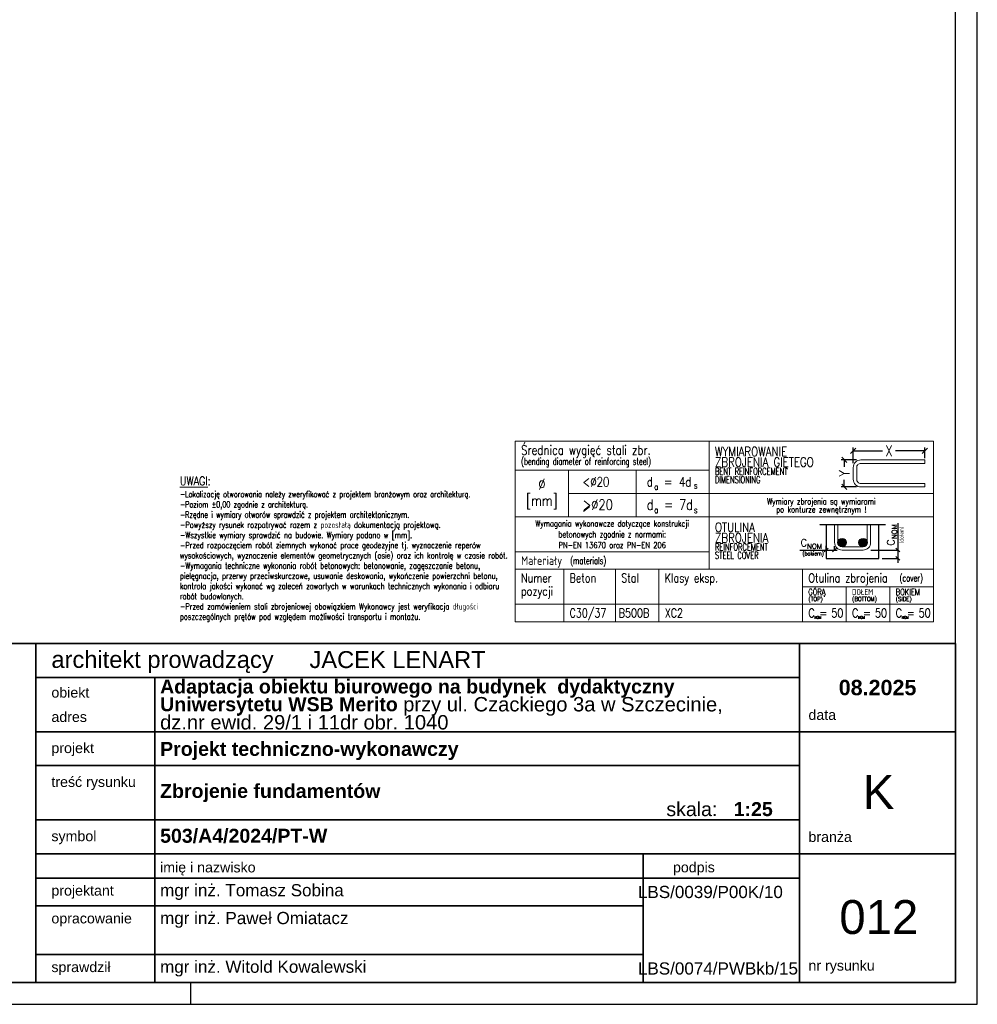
# Model space of a CAD drawing. Header units: millimetres. Extents: x -62590 to 46238, y 147773 to 522018.
# Tile 25 of 93: x 28259 to 33738, y 219643 to 225274. Entities that reach past the tile are written whole.
import ezdxf
from ezdxf.enums import TextEntityAlignment as Align

# ---------------------------------------------------------------- set-up
doc = ezdxf.new("R2010")
doc.units = ezdxf.units.MM
doc.linetypes.add('AUSGEZOGEN', pattern=[0])
doc.linetypes.add('VERDECKT', pattern=[0.375, 0.25, -0.125])
for name, color, linetype in [('!PB_Ramka', 7, 'Continuous'), ('e-cad_kontur', 2, 'Continuous'), ('e-cad_opisy', 7, 'Continuous'), ('e-cad_prety_przekroj', 4, 'Continuous'), ('e-cad_wymiary', 1, 'Continuous'), ('PB_TABELKA_CIENKA', 1, 'Continuous'), ('PB_TABELKA_TEKST', 7, 'Continuous'), ('T__RAND', 7, 'Continuous')]:
    doc.layers.add(name, color=color, linetype=linetype)
doc.styles.add('e-cad_1', font='simplex.shx', dxfattribs={"width": 0.8})
doc.styles.add('e-cad_2', font='simplex.shx', dxfattribs={"width": 0.8})
doc.styles.add('KOPF8', font='simplex.shx', dxfattribs={"width": 0.8})
doc.styles.add('SIMPLEX7', font='simplex.shx', dxfattribs={"width": 0.7})
doc.styles.add('Styl 1', font='arial.ttf')
doc.styles.add('Styl 2', font='simplex.shx', dxfattribs={"width": 0.8})
doc.styles.add('STYL_AUTOMATYCZNY_1', font='arialbd.ttf')
doc.styles.add('STYL_AUTOMATYCZNY_2', font='arial.ttf')

# ---------------------------------------------------------------- blocks, each defined once
blk = doc.blocks.new('_Oblique')
at = {"color": 0, "linetype": 'ByBlock', "lineweight": -2}
blk.add_line((-0.5, -0.5), (0.5, 0.5), dxfattribs=at)
blk = doc.blocks.new('zw$DBDF')
at = {"layer": 'e-cad_kontur', "color": 9, "lineweight": 18}
blk.add_lwpolyline([(125, -262.3), (-241.4, -262.3, -0.414214), (-285.1, -218.6), (-285.1, -151.3, -0.414214), (-241.4, -107.6), (125, -107.6), (125, -127.5), (-241.4, -127.5, 0.414214), (-265.2, -151.3), (-265.2, -218.6, 0.414214), (-241.4, -242.4), (125, -242.4)], format="xyb", close=True, dxfattribs=at)
at = {"layer": 'e-cad_opisy', "color": 8, "ltscale": 10}
for p, q in [((-285.1, -126.3), (-285.1, -36.8)), ((-285.1, -55.5), (-114.8, -55.5)), ((125, -55.5), (-45.3, -55.5)), ((125, -97.6), (125, -36.8)), ((-266.4, -107.6), (-354.7, -107.6)), ((-336, -107.6), (-336, -147.9)), ((-336, -262.3), (-336, -222)), ((-266.4, -262.3), (-354.7, -262.3))]:
    blk.add_line(p, q, dxfattribs=at)
at = {"layer": 'e-cad_opisy', "color": 8, "ltscale": 20, "xscale": 30, "yscale": 30, "zscale": 30}
for p, rotation in [((-285.1, -55.5), 180), ((-336, -107.6), 90), ((-336, -262.3), 270)]:
    blk.add_blockref('_Oblique', p, dxfattribs=dict(at, rotation=rotation))
blk.add_blockref('_Oblique', (125, -55.5), dxfattribs=at)
at = {"layer": 'e-cad_opisy', "color": 1, "ltscale": 20, "insert": (-80.1, -55.5), "char_height": 60, "attachment_point": 5, "style": 'e-cad_1', "bg_fill": 3, "box_fill_scale": 1.1, "bg_fill_color": 257, "bg_fill_transparency": 0}
blk.add_mtext('X', dxfattribs=at)
at = {"layer": 'e-cad_opisy', "color": 1, "ltscale": 20, "insert": (-336, -185), "char_height": 60, "attachment_point": 5, "rotation": 90, "style": 'e-cad_1', "bg_fill": 3, "box_fill_scale": 1.1, "bg_fill_color": 257, "bg_fill_transparency": 0}
blk.add_mtext('Y', dxfattribs=at)
blk = doc.blocks.new('TABELKA-ZBROJENIE')
at = {"layer": 'e-cad_kontur', "ltscale": 10}
for points in [[(-499.7, -580.2, 2.414214), (-523.5, -604, 0.414214), (-499.7, -580.2)], [(-379.5, -580.2, 2.414214), (-403.3, -604, 0.414214), (-379.5, -580.2)]]:
    blk.add_hatch(color=253, dxfattribs=at).paths.add_polyline_path(points)
at = {"layer": 'e-cad_kontur', "color": 3, "lineweight": 18, "ltscale": 10}
for points in [[(-2393.7, 0), (-1284.4, 0), (-1284.4, -166.7), (-2393.7, -166.7)], [(-1284.4, 0), (0, 0), (0, -300), (-1284.4, -300)], [(-2393.7, -166.7), (-2088.7, -166.7), (-2088.7, -433.3), (-2393.7, -433.3)], [(-2088.7, -166.7), (-1701.1, -166.7), (-1701.1, -300), (-2088.7, -300)], [(-1701.1, -166.7), (-1284.4, -166.7), (-1284.4, -300), (-1701.1, -300)], [(-2088.7, -300), (-1701.1, -300), (-1701.1, -433.3), (-2088.7, -433.3)], [(-1701.1, -300), (-1284.4, -300), (-1284.4, -433.3), (-1701.1, -433.3)], [(-1284.4, -300), (0, -300), (0, -433.3), (-1284.4, -433.3)], [(-2393.7, -433.3), (-1284.4, -433.3), (-1284.4, -633.3), (-2393.7, -633.3)], [(-1284.4, -433.3), (0, -433.3), (0, -733.3), (-1284.4, -733.3)], [(-2393.7, -633.3), (-1284.4, -633.3), (-1284.4, -733.3), (-2393.7, -733.3)], [(-2393.7, -733.3), (-2116.4, -733.3), (-2116.4, -933.3), (-2393.7, -933.3)], [(-2116.4, -733.3), (-1820.7, -733.3), (-1820.7, -933.3), (-2116.4, -933.3)], [(-1820.7, -733.3), (-1571.3, -733.3), (-1571.3, -933.3), (-1820.7, -933.3)], [(-1571.3, -733.3), (-750, -733.3), (-750, -933.3), (-1571.3, -933.3)], [(-750, -733.3), (0, -733.3), (0, -833.3), (-750, -833.3)], [(-750, -833.3), (-500, -833.3), (-500, -933.3), (-750, -933.3)], [(-500, -833.3), (-250, -833.3), (-250, -933.3), (-500, -933.3)], [(-250, -833.3), (0, -833.3), (0, -933.3), (-250, -933.3)], [(-2393.7, -933.3), (-2116.4, -933.3), (-2116.4, -1033.3), (-2393.7, -1033.3)], [(-2116.4, -933.3), (-1820.7, -933.3), (-1820.7, -1033.3), (-2116.4, -1033.3)], [(-1820.7, -933.3), (-1571.3, -933.3), (-1571.3, -1033.3), (-1820.7, -1033.3)], [(-1571.3, -933.3), (-750, -933.3), (-750, -1033.3), (-1571.3, -1033.3)], [(-750, -933.3), (-500, -933.3), (-500, -1033.3), (-750, -1033.3)], [(-500, -933.3), (-250, -933.3), (-250, -1033.3), (-500, -1033.3)], [(-250, -933.3), (0, -933.3), (0, -1033.3), (-250, -1033.3)]]:
    blk.add_lwpolyline(points, close=True, dxfattribs=at)
at = {"layer": 'e-cad_kontur'}
blk.add_lwpolyline([(-614.1, -477.9), (-614.1, -670.8), (-312.7, -670.8), (-312.7, -477.9)], dxfattribs=at)
at = {"layer": 'e-cad_kontur', "color": 3, "lineweight": 18}
for points in [[(-566.5, -477.9), (-566.5, -580.2, 0.414214), (-523.5, -623.1), (-403.3, -623.1, 0.414214), (-360.4, -580.2), (-360.4, -477.9)], [(-379.5, -477.9), (-379.5, -580.2, -0.414214), (-403.3, -604), (-523.5, -604, -0.414214), (-547.4, -580.2), (-547.4, -477.9)]]:
    blk.add_lwpolyline(points, format="xyb", dxfattribs=at)
at = {"layer": 'e-cad_prety_przekroj'}
for centre in [(-523.5, -580.2), (-403.3, -580.2)]:
    blk.add_circle(centre, 23.8, dxfattribs=at)
at = {"layer": 'e-cad_wymiary', "color": 8, "lineweight": -2, "ltscale": 10}
for points in [[(-625.4, -634.4), (-602.9, -611.9)], [(-577.7, -634.4), (-555.2, -611.9)], [(-215.8, -611.9), (-193.3, -634.4)], [(-215.8, -659.5), (-193.3, -682)]]:
    blk.add_lwpolyline(points, dxfattribs=at)
at = {"layer": 'PB_TABELKA_TEKST'}
blk.add_line((-2003.4, -400.5), (-1968.5, -374), dxfattribs=at)
at = {"layer": 'PB_TABELKA_TEKST', "color": 8, "linetype": 'AUSGEZOGEN'}
for p, q in [((-204.6, -469.2), (-204.6, -697.1)), ((-766, -623.1), (-551.6, -623.1)), ((-358.8, -623.1), (-204.6, -623.1)), ((-293.5, -670.8), (-204.6, -670.8))]:
    blk.add_line(p, q, dxfattribs=at)
for points in [[(-614.1, -623.1), (-614.1, -599.1)], [(-566.5, -623.1), (-566.5, -601.7)]]:
    blk.add_lwpolyline(points, dxfattribs=at)
at = {"layer": 'T__RAND', "linetype": 'VERDECKT', "ltscale": 0.5}
blk.add_line((-652.3, -477.9), (-274.6, -477.9), dxfattribs=at)
at = {"layer": 'e-cad_opisy', "ltscale": 10, "style": 'e-cad_1', "width": 0.8}
for p in [(-681.7, -1008.3), (-431.7, -1008.3), (-181.7, -1008.3)]:
    blk.add_text('NOM', height=15, dxfattribs=at).set_placement(p, align=Align.MIDDLE_LEFT)
at = {"layer": 'PB_TABELKA_CIENKA', "width": 0.7}
for s, height, style, p in [('(bending diameter of reinforcing steel)', 40, 'SIMPLEX7', (-2360.4, -135.5)), ('BENT REINFORCEMENT', 40, 'SIMPLEX7', (-1251, -193.3)), ('DIMENSIONING', 40, 'SIMPLEX7', (-1251, -240)), ('REINFORCEMENT', 40, 'SIMPLEX7', (-1251, -626.7)), ('STEEL COVER', 40, 'SIMPLEX7', (-1251, -673.3)), ('(bokiem)', 24, 'Styl 2', (-750.6, -654.7))]:
    blk.add_text(s, height=height, dxfattribs=dict(at, style=style)).set_placement(p)
at = {"layer": 'PB_TABELKA_CIENKA', "style": 'Styl 2', "width": 0.7}
blk.add_text('(dołem)', height=24, rotation=90, dxfattribs=at).set_placement((-171.6, -583.3))
at = {"layer": 'PB_TABELKA_CIENKA', "style": 'SIMPLEX7', "width": 0.7}
for s, p in [('(materials)', (-2079.1, -683.3)), ('(cover)', (-195, -783.3))]:
    blk.add_text(s, height=40, dxfattribs=at).set_placement(p, align=Align.MIDDLE_LEFT)
at = {"layer": 'PB_TABELKA_TEKST', "style": 'KOPF8', "width": 0.8}
for s, height, p in [('Średnica wygięć stali zbr.', 53.333, (-2360.4, -77.8)), ('WYMIAROWANIE', 53.333, (-1251, -86.7)), ('ZBROJENIA GIĘTEGO', 53.333, (-1251, -146.7)), ('<%%C20', 53.33, (-2008.4, -260)), ('d', 53.3, (-1641.2, -260)), ('=', 53.3, (-1542.3, -260)), ('4d', 53.33, (-1457, -260)), ('a', 36, (-1598.9, -279.1)), ('s', 36, (-1371.3, -271.9)), ('>%%C20', 59.99, (-2008.4, -393.3)), ('d', 60, (-1641.2, -393.3)), ('7d', 59.99, (-1457, -393.3)), ('a', 36, (-1598.9, -412.4)), ('=', 60, (-1542.3, -393.3)), ('s', 36, (-1371.3, -412.4)), ('OTULINA', 53.33, (-1251, -520)), ('ZBROJENIA', 53.33, (-1251, -580))]:
    blk.add_text(s, height=height, dxfattribs=at).set_placement(p)
for s, height, p in [('%%C', 59.99, (-2241.2, -246.8)), ('[mm]', 59.99, (-2241.2, -339.6)), ('Wymagania wykonawcze dotyczące konstrukcji', 35, (-1839, -471.7)), ('betonowych zgodnie z normami:', 35, (-1839, -533.3)), ('PN-EN 13670 oraz PN-EN 206', 35, (-1839, -595))]:
    blk.add_text(s, height=height, dxfattribs=at).set_placement(p, align=Align.MIDDLE_CENTER)
for s, p in [('Wymiary zbrojenia są wymiarami', (-642.2, -350)), ('po konturze zewnętrznym !', (-642.2, -396.7))]:
    blk.add_text(s, height=35, dxfattribs=at).set_placement(p, align=Align.MIDDLE)
for s, height, p in [('Materiały', 50, (-2360.4, -683.3)), ('Numer', 50, (-2360.4, -783.3)), ('Beton', 50, (-2083, -783.3)), ('Stal', 50, (-1787.4, -783.3)), ('Klasy eksp.', 50, (-1538, -783.3)), ('Otulina zbrojenia', 50, (-716.7, -783.3)), ('pozycji', 50, (-2360.4, -858.3)), ('GÓRĄ', 35, (-716.7, -863.3)), ('DOŁEM', 35, (-466.7, -863.3)), ('BOKIEM', 35, (-216.7, -863.3)), ('C =', 50, (-716.7, -983.3)), ('C =', 50, (-466.7, -983.3)), ('C =', 50, (-216.7, -983.3))]:
    blk.add_text(s, height=height, dxfattribs=at).set_placement(p, align=Align.MIDDLE_LEFT)
at = {"layer": 'PB_TABELKA_TEKST', "color": 1, "style": 'KOPF8', "width": 0.8}
for s, p in [('(TOP)', (-716.7, -903.3)), ('(BOTTOM)', (-466.7, -903.3)), ('(SIDE)', (-216.7, -903.3))]:
    blk.add_text(s, height=25, dxfattribs=at).set_placement(p, align=Align.MIDDLE_LEFT)
at = {"layer": 'PB_TABELKA_TEKST', "insert": (-266, -599), "char_height": 42, "width": 141.65, "attachment_point": 1, "rotation": 90, "style": 'Styl 1'}
blk.add_mtext('\\pxsm0.8;{\\A1;\\Fsimplex.shx|c238;C{\\H0.7x;\\S^ NOM;}}', dxfattribs=at)
at = {"layer": 'PB_TABELKA_TEKST', "insert": (-761.9, -560.3), "char_height": 42, "width": 141.65, "attachment_point": 1, "style": 'Styl 1'}
blk.add_mtext('\\pxsm0.8;{\\A1;\\Fsimplex.shx|c238;C{\\H0.7x;\\S^ NOM;}}', dxfattribs=at)
at = {"layer": 'e-cad_wymiary', "ltscale": 20}
blk.add_blockref('zw$DBDF', (-175, 0), dxfattribs=at)
blk = doc.blocks.new('*U590')
at = {"layer": 'e-cad_opisy', "color": 8, "ltscale": 0.4}
for points in [[(0, 0), (1300, 0), (1300, 420), (25, 420), (25, 297), (0, 297), (0, 0)], [(1120, 0), (1120, 5)]]:
    blk.add_lwpolyline(points, dxfattribs=at)
at = {"layer": 'e-cad_opisy', "color": 3, "ltscale": 0.4}
blk.add_lwpolyline([(30, 5), (1295, 5), (1295, 415), (30, 415), (30, 5)], dxfattribs=at)

msp = doc.modelspace()

# ---------------------------------------------------------------- linework, layer by layer
at = {"layer": 'e-cad_kontur', "color": 3, "linetype": 'Continuous', "lineweight": 35}
for p, q in [((26413, 221705.5), (33613, 221705.5)), ((26723.2, 221705.5), (33505.9, 221705.5)), ((28351.2, 219767.6), (28351.2, 221705.5)), ((32721.6, 219767.6), (32721.6, 221705.5)), ((33613, 219767.6), (33613, 221705.5)), ((28351.2, 221511.7), (32721.6, 221511.7)), ((29032.5, 219767.6), (29032.5, 221511.7)), ((28351.2, 221201.6), (33613, 221201.6)), ((28351.2, 221007.8), (32721.6, 221007.8)), ((28351.2, 220697.8), (32721.6, 220697.8)), ((28351.2, 220504), (33613, 220504)), ((31826.4, 219767.6), (31826.4, 220504)), ((31826.4, 219767.6), (31826.4, 220504)), ((28351.2, 220364.1), (32721.6, 220364.1)), ((29032.5, 220364.1), (31839.3, 220364.1)), ((29032.5, 220364.1), (31826.4, 220364.1)), ((29032.5, 220205), (31826.4, 220205)), ((28351.2, 219926.9), (31826.4, 219926.9)), ((29032.5, 219926.9), (31826.4, 219926.9)), ((26413, 219767.6), (33613, 219767.6)), ((29032.5, 219767.6), (31839.3, 219767.6)), ((29789.2, 219767.6), (32040.6, 219767.6))]:
    msp.add_line(p, q, dxfattribs=at)
msp.add_lwpolyline([(29032.5, 220205), (28351.2, 220205)], dxfattribs=at)

# ---------------------------------------------------------------- block references
at = {"layer": 'e-cad_wymiary', "ltscale": 5}
msp.add_blockref('TABELKA-ZBROJENIE', (33488, 222863.8), dxfattribs=at)

# ---------------------------------------------------------------- texts
at = {"color": 7, "linetype": 'Continuous', "lineweight": 35}
for s, insert, char_height, attachment_point, style in [('\\A1;{\\pql;\\fArial|b0|i0|c238|p0;\\W1.000000;architekt prowadzący}', (28440.6, 221600.2), 96.896, 4, 'STYL_AUTOMATYCZNY_1'), ('\\A1;{\\pql;\\fArial|b0|i0|c238|p0;\\W1.000000;JACEK LENART}', (29917.2, 221613.4), 96.896, 4, 'STYL_AUTOMATYCZNY_1'), ('\\A1;{\\pql;\\fArial|b0|i0|c238|p0;\\W1.000000;obiekt}', (28440.6, 221425.4), 58.137, 4, 'STYL_AUTOMATYCZNY_1'), ('\\A1;{\\pql;\\fArial|b0|i0|c238|p0;\\W1.000000;adres}', (28440.6, 221285.9), 58.137, 4, 'STYL_AUTOMATYCZNY_1'), ('\\A1;{\\pql;\\fArial|b0|i0|c238|p0;\\W1.000000;data}', (32772, 221297.5), 58.137, 4, 'STYL_AUTOMATYCZNY_1'), ('\\A1;{\\pql;\\fArial|b0|i0|c238|p0;\\W1.000000;projekt}', (28440.6, 221099.7), 58.137, 4, 'STYL_AUTOMATYCZNY_1'), ('\\A1;{\\pql;\\fArial|b0|i0|c238|p0;\\W1.000000;treść rysunku}', (28440.6, 220905.9), 58.137, 4, 'STYL_AUTOMATYCZNY_1'), ('\\pxqc;{\\A1;\\fArial|b0|i0|c238|p0;K}', (33172.8, 220857.1), 193.792, 5, 'STYL_AUTOMATYCZNY_1'), ('\\pxql;{\\A1;\\fArial|b1|i0|c238|p34;Zbrojenie fundamentów}', (29062.5, 220850.8), 80, 4, 'STYL_AUTOMATYCZNY_2'), ('\\A1;\\pxql;{\\fArial|b0|i0|c238|p34;skala:   }1:25', (31959, 220758.3), 80, 4, 'STYL_AUTOMATYCZNY_1'), ('\\A1;{\\pql;\\fArial|b0|i0|c238|p0;\\W1.000000;symbol}', (28440.6, 220595.8), 58.137, 4, 'STYL_AUTOMATYCZNY_1'), ('\\A1;{\\pql;\\fArial|b0|i0|c238|p0;\\W1.000000;branża}', (32772, 220599.9), 58.137, 4, 'STYL_AUTOMATYCZNY_1'), ('\\A1;{\\pql;\\fArial|b0|i0|c238|p0;\\W1.000000;imię i nazwisko}', (29062.5, 220417.2), 58.137, 4, 'STYL_AUTOMATYCZNY_1'), ('\\A1;{\\pql;\\fArial|b0|i0|c238|p0;\\W1.000000;podpis}', (31996.8, 220417.6), 58.137, 4, 'STYL_AUTOMATYCZNY_1'), ('\\pxql;{\\A1;\\fArial|b0|i0|c238|p0;projektant}', (28440.6, 220284.6), 58.137, 4, 'STYL_AUTOMATYCZNY_1'), ('\\pxql;{\\A1;\\fArial|b0|i0|c238|p0;mgr inż. Tomasz Sobina}', (29062.5, 220284.6), 69.765, 4, 'STYL_AUTOMATYCZNY_1'), ('\\pxqr;{\\A1;\\fArial|b0|i0|c238|p0;LBS/0039/P00K/10}', (31796.4, 220284.6), 69.765, 4, 'STYL_AUTOMATYCZNY_1'), ('\\pxqc;{\\A1;\\fArial|b0|i0|c238|p34;012}', (33174.4, 220140.4), 193.792, 5, 'STYL_AUTOMATYCZNY_1'), ('\\pxql;{\\A1;\\fArial|b0|i0|c238|p0;opracowanie}', (28440.6, 220125.5), 58.137, 4, 'STYL_AUTOMATYCZNY_1'), ('\\pxql;{\\A1;\\fArial|b0|i0|c238|p0;mgr inż. Paweł Omiatacz}', (29062.5, 220125.5), 69.765, 4, 'STYL_AUTOMATYCZNY_1'), ('\\pxql;{\\A1;\\fArial|b0|i0|c238|p0;mgr inż. Witold Kowalewski}', (29062.5, 219847.1), 69.765, 4, 'STYL_AUTOMATYCZNY_1'), ('\\pxql;{\\A1;\\fArial|b0|i0|c238|p0;sprawdził}', (28440.6, 219847.1), 58.137, 4, 'STYL_AUTOMATYCZNY_1'), ('\\pxqr;{\\A1;\\fArial|b0|i0|c238|p0;LBS/0074/PWBkb/15}', (31796.4, 219847.1), 69.765, 4, 'STYL_AUTOMATYCZNY_1'), ('\\A1;{\\pql;\\fArial|b0|i0|c238|p0;\\W1.000000;nr rysunku}', (32772, 219855.5), 58.137, 4, 'STYL_AUTOMATYCZNY_1')]:
    msp.add_mtext(s, dxfattribs=dict(at, insert=insert, char_height=char_height, attachment_point=attachment_point, style=style))
at = {"color": 7, "linetype": 'Continuous', "lineweight": 13, "insert": (29062.5, 221356.7), "char_height": 80, "width": 3519.97, "attachment_point": 4, "line_spacing_factor": 0.751632, "style": 'STYL_AUTOMATYCZNY_2'}
msp.add_mtext('\\A1;{\\pql;\\fArial|b1|i0|c238|p0;\\W1.000000;Adaptacja obiektu biurowego na budynek  dydaktyczny Uniwersytetu WSB Merito\\fArial|b0|i0|c238|p0;\\W1.000000; \\fArial|b0|i0|c238|p0;\\H1.029412x;\\W1.000000;przy ul. Czackiego 3a w Szczecinie,\\P\\pql;\\fArial|b0|i0|c238|p0;\\W1.000000;dz.nr ewid. 29/1 i 11dr obr. 1040}', dxfattribs=at)
at = {"color": 7, "linetype": 'Continuous', "lineweight": 13, "style": 'STYL_AUTOMATYCZNY_2'}
for s, insert, char_height, attachment_point in [('\\pxqc;{\\A1;\\fArial|b1|i0|c238|p0;08.2025}', (33167.3, 221453.6), 88, 5), ('\\pxql;{\\A1;\\fArial|b1|i0|c238|p0;Projekt techniczno-wykonawczy}', (29062.5, 221091.2), 80, 4), ('\\pxql;{\\A1;\\fArial|b1|i0|c238|p0;503/A4/2024/PT-W}', (29062.5, 220605.3), 80, 4)]:
    msp.add_mtext(s, dxfattribs=dict(at, insert=insert, char_height=char_height, attachment_point=attachment_point))
at = {"layer": 'e-cad_wymiary', "lineweight": 0, "ltscale": 10, "insert": (29175.5, 221830.5), "char_height": 50, "width": 1856.288, "attachment_point": 7, "style": 'e-cad_2'}
msp.add_mtext('{\\L\\C2;UWAGI\\l:\\P\\A1;\\H0.7x;\\W0.7;\\C256;-Lokalizację otworowania należy zweryfikować z projektem branżowym oraz architekturą.\\P-Poziom %%P0,00 zgodnie z architekturą.\\P-Rzędne i wymiary otworów sprawdzić z projektem architektonicznym. \\P\\W0.8;-Powyższy rysunek rozpatrywać razem z pozostałą dokumentacją projektową.\\P-Wszystkie wymiary sprawdzić na budowie. Wymiary podano w [mm].\\P-Przed rozpoczęciem robót ziemnych wykonać prace geodezyjne tj. wyznaczenie reperów wysokościowych, wyznaczenie elementów geometrycznych (osie) oraz ich kontrolę w czasie robót.\\P-Wymagania techniczne wykonania robót betonowych: betonowanie, zagęszczanie betonu, pielęgnacja, przerwy przeciwskurczowe, usuwanie deskowania, wykończenie powierzchni betonu, kontrola jakości wykonać wg zaleceń zawartych w warunkach technicznych wykonania i odbioru robót budowlanych.\\P-Przed zamówieniem stali zbrojeniowej obowiązkiem Wykonawcy jest weryfikacja długości poszczególnych prętów pod względem możliwości transportu i montażu.}', dxfattribs=at)

# ---------------------------------------------------------------- next in the draw order: block references
at = {"layer": '!PB_Ramka', "xscale": 25, "yscale": 25, "zscale": 25}
msp.add_blockref('*U590', (1238, 219642.6), dxfattribs=at)

# ---------------------------------------------------------------- next in the draw order: texts
at = {"layer": 'PB_TABELKA_TEKST', "style": 'KOPF8', "width": 0.8}
for s, p in [('C30/37', (31405, 221880.5)), ('B500B', (31686.3, 221880.5)), ('XC2', (31950, 221880.5)), ('50', (32903, 221880.5)), ('50', (33153, 221880.5)), ('50', (33403, 221880.5))]:
    msp.add_text(s, height=50, dxfattribs=at).set_placement(p, align=Align.MIDDLE_LEFT)

doc.saveas('drawing.dxf')
